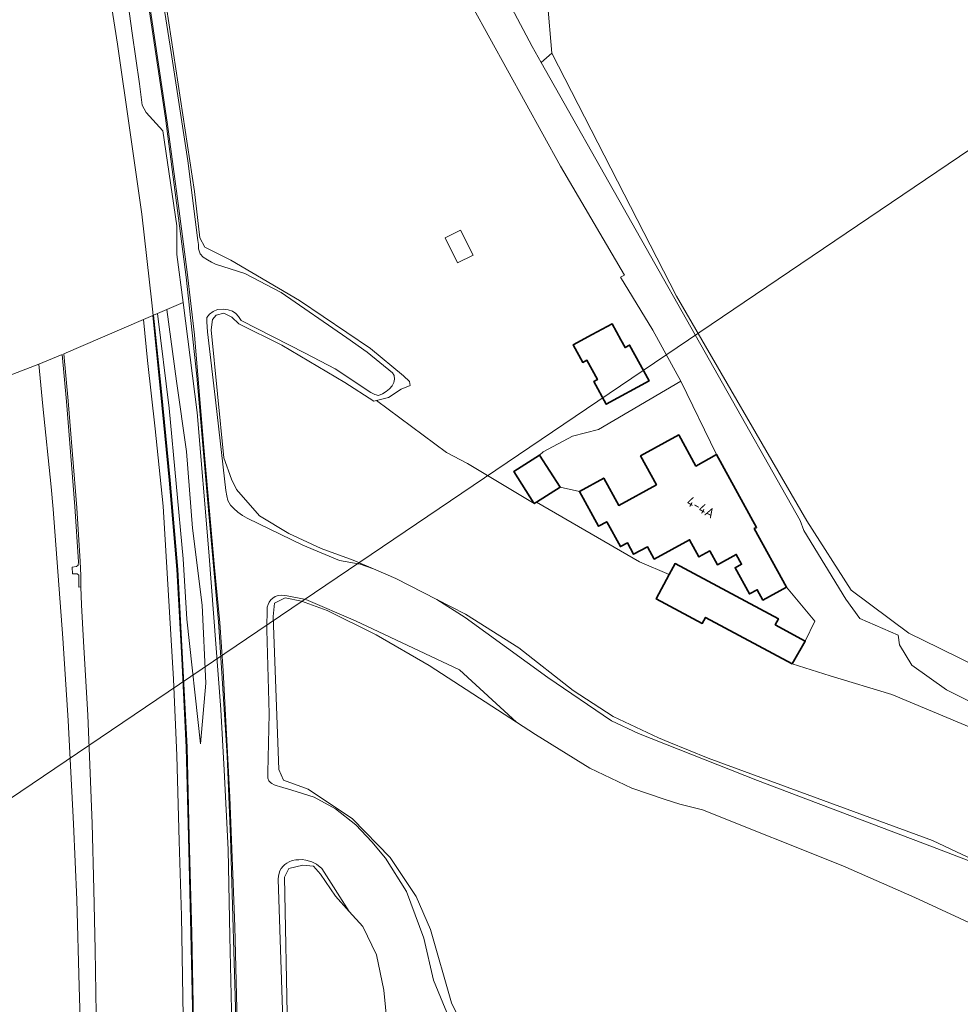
# Model space of a CAD drawing. Header units: metres. Extents: x 140853 to 145288, y 474558 to 480269.
# Tile 86 of 256: x 141107 to 141276, y 477505 to 477681. Entities that reach past the tile are written whole.
import ezdxf
from ezdxf.enums import TextEntityAlignment as Align

# ---------------------------------------------------------------- set-up
doc = ezdxf.new("R2010")
doc.units = ezdxf.units.M
doc.header["$MEASUREMENT"] = 0
for name, color, linetype, lineweight in [('B-WE-GR-BOS_GEMENGD-G', 40, 'Continuous', 13), ('B-WE-GR-BOS_LOOF-G', 40, 'Continuous', 13), ('B-WE-GR-GRAS-G', 60, 'Continuous', 13), ('B-WE-GR-GRAS_KRUIDENRIJK-G', 80, 'Continuous', 18), ('B-WE-GR-GROENVOORZIENING-G', 80, 'Continuous', 18), ('B-WE-GW-WATERGANG_INSTEEK-G', 90, 'Continuous', 18), ('B-WE-IE-TERREINAFSCHEIDING_KUNSTMATIG_MUUR-G', 90, 'IE-TERREINAFSCHEIDING-KUNSTMATIG-DICHT', 18), ('B-WE-KW-KUNSTWERK_GELUIDSWERING_SCHERM-G', 170, 'Continuous', 18), ('B-WE-OG-BEBOUWING-G', 7, 'Continuous', 35), ('B-WE-OG-BEBOUWING_HUISNUMMER-T18', 10, 'Continuous', 18), ('B-WE-OG-HULPLIJN-G', 50, 'Continuous', 18), ('B-WE-OG-TERREIN_ERF-G', 7, 'Continuous', 18), ('B-WE-OG-WATER-G', 130, 'Continuous', 18), ('B-WE-VH-ONVERHARD-G', 252, 'Continuous', 18), ('B-WE-VH-VERHARDING_GESLOTEN-G', 7, 'Continuous', 18), ('B-WE-VH-VERHARDING_OPEN-G', 252, 'Continuous', 18)]:
    doc.layers.add(name, color=color, linetype=linetype, lineweight=lineweight)
doc.styles.add('NLCS-ISO', font='txt')
doc.linetypes.add('IE-TERREINAFSCHEIDING-KUNSTMATIG-DICHT', pattern='A,8,-1,[82,NLCS.shx,S=0.75,R=90,X=0,Y=0],-1', length=10)

msp = doc.modelspace()

# ---------------------------------------------------------------- linework, layer by layer
at = {"layer": 'B-WE-GR-BOS_GEMENGD-G', "ltscale": 0.2, "flags": 128}
msp.add_lwpolyline([(141282.394, 477552.312), (141263.408, 477560.231), (141252.354, 477563.631), (141245.529, 477565.774), (141229.975, 477574.094), (141229.387, 477572.994), (141221.116, 477577.411), (141223.462, 477581.804), (141218.132, 477584.076), (141199.642, 477594.735), (141199.256, 477594.489), (141187.277, 477601.677), (141183.498, 477603.666), (141170.919, 477612.979), (141170.481, 477612.872), (141165.247, 477616.225), (141153.926, 477622.92), (141146.239, 477626.761), (141144.956, 477627.958), (141143.52, 477628.622), (141142.16, 477628.282), (141141.524, 477627.496), (141141.268, 477625.654), (141143.54, 477602.68), (141144.92, 477598.851), (141145.842, 477597.04), (141149.95, 477592.274), (141155.208, 477589.156), (141161.006, 477586.448), (141166.775, 477584.348), (141170.404, 477582.786), (141174.413, 477581.059), (141181.74, 477577.295), (141186.901, 477574.643), (141196.469, 477568.626), (141206.239, 477560.98), (141213.419, 477556.313), (141221.529, 477552.466), (141223.39, 477551.708), (141230.43, 477548.84), (141270.673, 477534.053), (141289.72, 477525.084)], dxfattribs=at)
at = {"layer": 'B-WE-GR-BOS_LOOF-G', "ltscale": 0.2, "flags": 128}
for points in [[(141279.555, 477518.308), (141267.503, 477523.878), (141254.613, 477529.528), (141229.449, 477539.563), (141225.34, 477540.573), (141222.577, 477541.503), (141216.73, 477543.47), (141209.24, 477547.028), (141199.471, 477553.095), (141196.08, 477555.29), (141180.363, 477565.468), (141170.866, 477570.966), (141162.077, 477575.313), (141157.498, 477577.013), (141154.529, 477577.573), (141152.64, 477576.643), (141152.4, 477574.245), (141153.402, 477546.799), (141154.232, 477544.92), (141158.661, 477543.301), (141166.66, 477537.984), (141173.368, 477531.007), (141178.067, 477524.061), (141180.597, 477518.114), (141184.387, 477504.931), (141186.766, 477500.012)], [(141172.859, 477501.143), (141172.23, 477507.25), (141170.94, 477513.547), (141168.511, 477518.632), (141166.042, 477521.371), (141163.572, 477524.11), (141160.902, 477528.01), (141159.622, 477529.459), (141157.693, 477529.629), (141155.233, 477529.079), (141154.423, 477527.52), (141154.985, 477500)]]:
    msp.add_lwpolyline(points, dxfattribs=at)
at = {"layer": 'B-WE-GR-GRAS-G', "ltscale": 0.2, "flags": 128}
msp.add_lwpolyline([(141278.56, 477770.507), (141270.979, 477761.974), (141265.075, 477755.694), (141255.852, 477745.766), (141246.726, 477735.809), (141234.781, 477722.895), (141221.452, 477708.204), (141212.742, 477698.952), (141209.233, 477695.665), (141206.77, 477694.289), (141204.375, 477691.79), (141201.597, 477684.381), (141202.391, 477675.253), (141224.748, 477631.729), (141248.164, 477591.38), (141256.101, 477578.945), (141266.42, 477571.272), (141271.925, 477568.562), (141292.217, 477558.572)], dxfattribs=at)
msp.add_lwpolyline([(141133.325, 477629.304), (141131.62, 477628.574), (141133.756, 477611.623), (141136.246, 477584.585), (141136.907, 477573.761), (141139.383, 477551.441), (141140.327, 477562.265), (141139.654, 477576.3), (141137.939, 477590.116), (141136.831, 477603.847), (141135.078, 477616.463), (141133.325, 477629.304)], close=True, dxfattribs=at)
at = {"layer": 'B-WE-GR-GRAS_KRUIDENRIJK-G', "ltscale": 0.2, "flags": 128}
for points in [[(141145.737, 477500), (141144.766, 477534.666), (141144.117, 477549.263), (141142.573, 477573.346), (141140.627, 477595.353), (141138.681, 477617.361), (141136.799, 477635.123), (141133.079, 477663.618), (141127.588, 477700.271)], [(141126.073, 477686.283), (141127.076, 477678.885), (141128.398, 477669.769), (141128.883, 477665.961), (141129.587, 477664.638), (141132.621, 477661.378), (141135.1, 477644.313), (141135.126, 477639.153), (141136.228, 477630.549), (141138.753, 477610.825), (141140.876, 477585.877), (141143.011, 477557.551), (141143.582, 477546.717), (141144.323, 477532.47), (141144.61, 477516.847), (141145.368, 477485.302)]]:
    msp.add_lwpolyline(points, dxfattribs=at)
msp.add_lwpolyline([(141202.391, 477675.253), (141200.48, 477673.634), (141246.934, 477591.459), (141247.593, 477589.681), (141255.164, 477577.35), (141257.645, 477573.913), (141264.562, 477570.894), (141264.743, 477569.144), (141266.993, 477565.527), (141273.229, 477561.068), (141297.044, 477549.26), (141331.607, 477531.289), (141338.184, 477527.608), (141338.519, 477538.067), (141334.682, 477535.95), (141292.217, 477558.572), (141271.925, 477568.562), (141266.42, 477571.272), (141256.101, 477578.945), (141248.164, 477591.38), (141224.748, 477631.729), (141202.391, 477675.253)], close=True, dxfattribs=at)
at = {"layer": 'B-WE-GR-GROENVOORZIENING-G', "ltscale": 0.2, "flags": 128}
for points in [[(141145.368, 477485.302), (141144.61, 477516.847), (141144.323, 477532.47), (141143.582, 477546.717), (141143.011, 477557.551), (141140.876, 477585.877), (141138.753, 477610.825), (141136.228, 477630.549), (141133.325, 477629.304), (141135.078, 477616.463), (141136.831, 477603.847), (141137.939, 477590.116), (141139.654, 477576.3), (141140.327, 477562.265), (141139.383, 477551.441), (141136.907, 477573.761), (141136.246, 477584.585), (141133.756, 477611.623), (141131.62, 477628.574), (141130.942, 477628.283), (141132.362, 477614.604), (141133.9, 477598.713), (141135.282, 477582.678), (141136.146, 477566.708), (141136.956, 477550.786), (141137.346, 477534.745), (141137.79, 477517.504), (141138.114, 477501.468)], [(141137.964, 477501.465), (141137.64, 477517.501), (141137.195, 477534.742), (141136.806, 477550.78), (141135.996, 477566.7), (141135.133, 477582.668), (141133.751, 477598.7), (141132.213, 477614.589), (141130.798, 477628.221), (141129.148, 477627.514), (141129.148, 477627.514), (141129.87, 477620.14), (141131.22, 477607.89), (141132.68, 477594.04), (141134.54, 477562.99), (141135.12, 477549.31), (141135.55, 477533.97), (141135.95, 477520.55), (141136.27, 477502.42)], [(141120.65, 477502.97), (141120.458, 477514.459), (141120.203, 477525.287), (141119.932, 477537.117), (141119.568, 477546.138), (141119.142, 477556.556), (141118.36, 477569.79), (141117.99, 477576.35), (141117.89, 477579.57), (141117.555, 477579.528), (141117.549, 477581.669), (141117.222, 477581.912), (141116.39, 477581.89), (141116.33, 477583.07), (141117.09, 477583.206), (141117.44, 477583.456), (141117.452, 477584.057), (141116.786, 477593.969), (141115.317, 477612.836), (141114.541, 477621.251), (141110.382, 477619.502), (141111.05, 477611.99), (141112.58, 477597.53), (141112.95, 477593.52), (141114.64, 477570.39), (141115.62, 477555.61), (141116.56, 477537.05), (141117.17, 477523.45), (141117.62, 477507.91), (141117.81, 477500.04)]]:
    msp.add_lwpolyline(points, dxfattribs=at)
at = {"layer": 'B-WE-GW-WATERGANG_INSTEEK-G', "ltscale": 0.2, "flags": 128}
for points in [[(141129.767, 477702.585), (141134.117, 477675.381), (141137.084, 477655.985), (141138.911, 477641.69), (141138.98, 477640.961), (141139.014, 477640.163), (141139.326, 477639.295), (141139.811, 477638.705), (141140.609, 477638.219), (141141.337, 477637.802), (141142.065, 477637.42), (141147.319, 477635.758), (141153.847, 477632.377), (141165.597, 477624.23), (141169.265, 477621.663), (141173.806, 477617.976), (141174.117, 477617.47), (141174.192, 477616.827), (141174.063, 477616.214), (141173.73, 477615.634), (141173.256, 477615.085), (141172.686, 477614.604), (141172.012, 477614.189), (141171.303, 477613.876), (141170.63, 477614.071), (141169.947, 477614.437), (141163.523, 477618.678), (141158.166, 477621.466), (141146.644, 477627.332), (141146.187, 477628.04), (141145.704, 477628.563), (141145.111, 477629.005), (141144.319, 477629.268), (141143.473, 477629.37), (141142.422, 477629.325), (141141.607, 477628.953), (141140.981, 477628.467), (141140.502, 477627.888), (141140.496, 477627.11), (141140.618, 477625.297), (141142.12, 477612.561), (141143.927, 477596.843), (141144.073, 477595.895), (141144.252, 477595.083), (141144.737, 477594.207), (141145.354, 477593.603), (141146.074, 477592.967), (141146.894, 477592.366), (141147.748, 477591.867), (141157.707, 477587.062), (141164.284, 477584.321), (141168.023, 477583.618), (141170.404, 477582.786), (141166.775, 477584.348), (141161.006, 477586.448), (141155.208, 477589.156), (141149.95, 477592.274), (141145.842, 477597.04), (141144.92, 477598.851), (141143.54, 477602.68), (141141.268, 477625.654), (141141.524, 477627.496), (141142.16, 477628.282), (141143.52, 477628.622), (141144.956, 477627.958), (141146.239, 477626.761), (141153.926, 477622.92), (141165.247, 477616.225), (141170.481, 477612.872), (141170.919, 477612.979), (141173.1, 477613.514), (141175.351, 477615.047), (141176.991, 477615.665), (141176.839, 477616.403), (141175.81, 477617.409), (141169.864, 477622.288), (141157.134, 477630.904), (141144.819, 477638.136), (141140.145, 477640.491), (141139.22, 477642.137), (141138.258, 477650.445), (141133.257, 477683.458)], [(141127.588, 477700.271), (141133.079, 477663.618), (141136.799, 477635.123), (141138.681, 477617.361), (141140.627, 477595.353), (141142.573, 477573.346), (141144.117, 477549.263), (141144.766, 477534.666), (141145.737, 477500)], [(141145.975, 477498.994), (141145.504, 477518.679), (141144.642, 477541.828), (141143.406, 477564.517), (141142.839, 477573.108), (141141.866, 477583.042), (141139.984, 477604.542), (141138.275, 477624.758), (141136.949, 477635.997), (141135.481, 477647.445), (141133.438, 477662.517), (141130.243, 477683.683)], [(141186.766, 477500.012), (141184.387, 477504.931), (141180.597, 477518.114), (141178.067, 477524.061), (141173.368, 477531.007), (141166.66, 477537.984), (141158.661, 477543.301), (141154.232, 477544.92), (141153.402, 477546.799), (141152.4, 477574.245), (141152.64, 477576.643), (141154.529, 477577.573), (141157.498, 477577.013), (141162.077, 477575.313), (141170.866, 477570.966), (141180.363, 477565.468), (141196.08, 477555.29), (141196.08, 477555.29), (141185.839, 477564.664), (141167.152, 477573.446), (141158.259, 477577.288), (141154.901, 477577.945), (141154.378, 477578.004), (141153.84, 477578.063), (141153.318, 477578.025), (141152.782, 477577.823), (141152.345, 477577.557), (141151.99, 477577.259), (141151.701, 477576.832), (141151.51, 477576.422), (141151.352, 477575.948), (141151.285, 477571.887), (141151.701, 477556.791), (141151.413, 477546.286), (141151.451, 477545.765), (141151.441, 477545.227), (141151.593, 477544.771), (141151.922, 477544.498), (141152.185, 477544.289), (141152.579, 477544.065), (141153.087, 477543.908), (141153.529, 477543.766), (141155.77, 477543.091), (141159.731, 477541.864), (141163.605, 477539.784), (141167.251, 477536.867), (141170.127, 477533.861), (141172.576, 477530.93), (141176.327, 477524.932), (141179.456, 477516.585), (141181.184, 477509.036), (141185.251, 477499.133)], [(141289.72, 477525.084), (141270.673, 477534.053), (141230.43, 477548.84), (141223.39, 477551.708), (141221.529, 477552.466), (141213.419, 477556.313), (141206.239, 477560.98), (141196.469, 477568.626), (141186.901, 477574.643), (141181.74, 477577.295), (141181.74, 477577.295), (141186.855, 477574.097), (141201.705, 477563.285), (141213.123, 477555.547), (141217.946, 477553.259), (141239.278, 477544.863), (141270.703, 477532.917), (141277.86, 477530.173)], [(141154.985, 477500), (141154.423, 477527.52), (141155.233, 477529.079), (141157.693, 477529.629), (141159.622, 477529.459), (141160.902, 477528.01), (141163.572, 477524.11), (141166.042, 477521.371), (141166.042, 477521.371), (141161.158, 477529.036), (141160.174, 477529.815), (141159.336, 477530.273), (141158.274, 477530.556), (141157.577, 477530.678), (141157.014, 477530.604), (141156.48, 477530.636), (141155.829, 477530.51), (141155.269, 477530.244), (141154.866, 477530.028), (141154.5, 477529.742), (141154.168, 477529.456), (141153.856, 477529.065), (141153.614, 477528.657), (141153.478, 477528.233), (141153.35, 477527.673), (141153.293, 477527.147), (141154.209, 477500.06)]]:
    msp.add_lwpolyline(points, dxfattribs=at)
at = {"layer": 'B-WE-IE-TERREINAFSCHEIDING_KUNSTMATIG_MUUR-G', "ltscale": 0.2, "flags": 128}
msp.add_lwpolyline([(141142.489, 477392.342), (141142.372, 477396.892), (141142.241, 477401.954), (141141.465, 477411.68), (141141.311, 477421.497), (141140.709, 477431.822), (141140.073, 477441.834), (141139.434, 477451.863), (141138.696, 477466.92), (141138.396, 477486.825), (141138.114, 477501.468), (141137.79, 477517.504), (141137.346, 477534.745), (141136.956, 477550.786), (141136.146, 477566.708), (141135.282, 477582.678), (141133.9, 477598.713), (141132.362, 477614.604), (141130.942, 477628.283), (141130.798, 477628.221), (141132.213, 477614.589), (141133.751, 477598.7), (141135.133, 477582.668), (141135.996, 477566.7), (141136.806, 477550.78), (141137.195, 477534.742), (141137.64, 477517.501), (141137.964, 477501.465), (141138.246, 477486.823), (141138.546, 477466.915), (141139.285, 477451.854), (141139.923, 477441.824), (141140.559, 477431.813), (141141.162, 477421.481), (141141.316, 477411.66), (141142.091, 477401.946), (141142.222, 477396.889), (141142.339, 477392.346), (141142.344, 477392.151), (141142.347, 477392.024), (141142.497, 477392.027), (141142.494, 477392.148), (141142.489, 477392.342)], close=True, dxfattribs=at)
at = {"layer": 'B-WE-KW-KUNSTWERK_GELUIDSWERING_SCHERM-G', "ltscale": 0.2, "flags": 128}
msp.add_lwpolyline([(141138.039, 477501.466), (141137.715, 477517.502), (141137.27, 477534.743), (141136.881, 477550.783), (141136.071, 477566.704), (141135.207, 477582.673), (141133.826, 477598.707), (141132.287, 477614.596), (141130.634, 477630.526), (141128.842, 477646.412), (141126.732, 477661.043), (141124.483, 477676.883), (141122.204, 477691.44)], dxfattribs=at)
at = {"layer": 'B-WE-OG-BEBOUWING-G', "ltscale": 0.2, "flags": 128}
for points in [[(141214.773, 477623.878), (141213.205, 477626.76), (141209.609, 477624.803), (141206.221, 477622.959), (141207.934, 477619.811), (141208.679, 477620.217), (141210.563, 477616.755), (141209.934, 477616.412), (141212.167, 477612.309), (141219.847, 477616.489), (141216.344, 477622.926), (141215.532, 477622.484), (141214.773, 477623.878)], [(141238.716, 477590.004), (141239.123, 477590.227), (141231.954, 477603.274), (141228.239, 477601.233), (141225.175, 477606.808), (141218.331, 477603.047), (141221.165, 477597.889), (141214.408, 477594.175), (141211.715, 477599.076), (141207.357, 477596.681), (141210.783, 477590.447), (141212.249, 477591.253), (141214.704, 477586.785), (141215.947, 477587.469), (141217.074, 477585.417), (141219.541, 477586.773), (141220.772, 477584.534), (141227.102, 477588.013), (141228.787, 477584.946), (141230.735, 477586.017), (141232.104, 477583.526), (141235.48, 477585.381), (141236.44, 477583.635), (141235.273, 477582.994), (141237.856, 477578.293), (141239.247, 477579.057), (141240.265, 477577.205), (141244.477, 477579.52), (141238.716, 477590.004)], [(141200.197, 477603.181), (141195.587, 477600.238), (141199.195, 477594.585), (141199.256, 477594.489), (141199.642, 477594.735), (141203.866, 477597.432), (141200.197, 477603.181)], [(141242.457, 477572.739), (141243.042, 477573.836), (141224.495, 477583.739), (141223.462, 477581.804), (141221.116, 477577.411), (141229.387, 477572.994), (141229.975, 477574.094), (141245.529, 477565.774), (141247.871, 477569.848), (141242.457, 477572.739)]]:
    msp.add_lwpolyline(points, close=True, dxfattribs=at)
at = {"layer": 'B-WE-OG-HULPLIJN-G'}
msp.add_lwpolyline([(141484.938, 478467.493), (142922.898, 478740.923), (143043.789, 479141.528), (143928.198, 479351.369), (144042.725, 479840.999), (144698.079, 479872.794), (144672.627, 478988.916), (144742.617, 478639.181), (145060.75, 478225.858), (145035.298, 477659.922), (145054.388, 476896.862), (144768.066, 476833.275), (144755.342, 477825.251), (143616.428, 477755.303), (142541.14, 475313.514), (141510.39, 476108.367), (141014.104, 476776.044), (140988.652, 477462.798), (141421.313, 477755.303), (141484.938, 478467.493)], close=True, dxfattribs=at)
at = {"layer": 'B-WE-OG-TERREIN_ERF-G', "ltscale": 0.2, "flags": 128}
msp.add_lwpolyline([(141133.257, 477683.458), (141138.258, 477650.445), (141139.22, 477642.137), (141140.145, 477640.491), (141144.819, 477638.136), (141157.134, 477630.904), (141169.864, 477622.288), (141175.81, 477617.409), (141176.839, 477616.403), (141176.991, 477615.665), (141175.351, 477615.047), (141173.1, 477613.514), (141170.919, 477612.979), (141183.498, 477603.666), (141187.277, 477601.677), (141199.256, 477594.489), (141199.195, 477594.585), (141195.587, 477600.238), (141200.197, 477603.181), (141200.853, 477603.755), (141206.131, 477606.592), (141210.769, 477607.772), (141225.533, 477616.454), (141220.534, 477625.608), (141214.724, 477635.082), (141215.414, 477635.481), (141203.946, 477655.03), (141181.79, 477695.231)], dxfattribs=at)
for points in [[(141183.241, 477642.173), (141186.025, 477643.55), (141188.255, 477639.038), (141185.471, 477637.662), (141183.241, 477642.173)], [(141214.773, 477623.878), (141215.532, 477622.484), (141216.344, 477622.926), (141219.847, 477616.489), (141212.167, 477612.309), (141209.934, 477616.412), (141210.563, 477616.755), (141208.679, 477620.217), (141207.934, 477619.811), (141206.221, 477622.959), (141209.609, 477624.803), (141213.205, 477626.76), (141214.773, 477623.878)], [(141207.357, 477596.681), (141203.866, 477597.432), (141199.642, 477594.735), (141218.132, 477584.076), (141223.462, 477581.804), (141224.495, 477583.739), (141243.042, 477573.836), (141242.457, 477572.739), (141247.871, 477569.848), (141249.569, 477573.421), (141244.477, 477579.52), (141240.265, 477577.205), (141239.247, 477579.057), (141237.856, 477578.293), (141235.273, 477582.994), (141236.44, 477583.635), (141235.48, 477585.381), (141232.104, 477583.526), (141230.735, 477586.017), (141228.787, 477584.946), (141227.102, 477588.013), (141220.772, 477584.534), (141219.541, 477586.773), (141217.074, 477585.417), (141215.947, 477587.469), (141214.704, 477586.785), (141212.249, 477591.253), (141210.783, 477590.447), (141207.357, 477596.681)]]:
    msp.add_lwpolyline(points, close=True, dxfattribs=at)
at = {"layer": 'B-WE-OG-WATER-G', "ltscale": 0.2, "flags": 128}
for points in [[(141277.86, 477530.173), (141270.703, 477532.917), (141239.278, 477544.863), (141217.946, 477553.259), (141213.123, 477555.547), (141201.705, 477563.285), (141186.855, 477574.097), (141181.74, 477577.295), (141174.413, 477581.059), (141170.404, 477582.786), (141170.404, 477582.786), (141168.023, 477583.618), (141164.284, 477584.321), (141157.707, 477587.062), (141147.748, 477591.867), (141146.894, 477592.366), (141146.074, 477592.967), (141145.354, 477593.603), (141144.737, 477594.207), (141144.252, 477595.083), (141144.073, 477595.895), (141143.927, 477596.843), (141142.12, 477612.561), (141140.618, 477625.297), (141140.496, 477627.11), (141140.502, 477627.888), (141140.981, 477628.467), (141141.607, 477628.953), (141142.422, 477629.325), (141143.473, 477629.37), (141144.319, 477629.268), (141145.111, 477629.005), (141145.704, 477628.563), (141146.187, 477628.04), (141146.644, 477627.332), (141158.166, 477621.466), (141163.523, 477618.678), (141169.947, 477614.437), (141170.63, 477614.071), (141171.303, 477613.876), (141172.012, 477614.189), (141172.686, 477614.604), (141173.256, 477615.085), (141173.73, 477615.634), (141174.063, 477616.214), (141174.192, 477616.827), (141174.117, 477617.47), (141173.806, 477617.976), (141169.265, 477621.663), (141165.597, 477624.23), (141153.847, 477632.377), (141147.319, 477635.758), (141142.065, 477637.42), (141141.337, 477637.802), (141140.609, 477638.219), (141139.811, 477638.705), (141139.326, 477639.295), (141139.014, 477640.163), (141138.98, 477640.961), (141138.911, 477641.69), (141137.084, 477655.985), (141134.117, 477675.381), (141129.767, 477702.585)], [(141130.243, 477683.683), (141133.438, 477662.517), (141135.481, 477647.445), (141136.949, 477635.997), (141138.275, 477624.758), (141139.984, 477604.542), (141141.866, 477583.042), (141142.839, 477573.108), (141143.406, 477564.517), (141144.642, 477541.828), (141145.504, 477518.679), (141145.975, 477498.994)], [(141185.251, 477499.133), (141181.184, 477509.036), (141179.456, 477516.585), (141176.327, 477524.932), (141172.576, 477530.93), (141170.127, 477533.861), (141167.251, 477536.867), (141163.605, 477539.784), (141159.731, 477541.864), (141155.77, 477543.091), (141153.529, 477543.766), (141153.087, 477543.908), (141152.579, 477544.065), (141152.185, 477544.289), (141151.922, 477544.498), (141151.593, 477544.771), (141151.441, 477545.227), (141151.451, 477545.765), (141151.413, 477546.286), (141151.701, 477556.791), (141151.285, 477571.887), (141151.352, 477575.948), (141151.51, 477576.422), (141151.701, 477576.832), (141151.99, 477577.259), (141152.345, 477577.557), (141152.782, 477577.823), (141153.318, 477578.025), (141153.84, 477578.063), (141154.378, 477578.004), (141154.901, 477577.945), (141158.259, 477577.288), (141167.152, 477573.446), (141185.839, 477564.664), (141196.08, 477555.29), (141199.471, 477553.095), (141209.24, 477547.028), (141216.73, 477543.47), (141222.577, 477541.503), (141225.34, 477540.573), (141229.449, 477539.563), (141254.613, 477529.528), (141267.503, 477523.878), (141279.555, 477518.308)], [(141154.209, 477500.06), (141153.293, 477527.147), (141153.35, 477527.673), (141153.478, 477528.233), (141153.614, 477528.657), (141153.856, 477529.065), (141154.168, 477529.456), (141154.5, 477529.742), (141154.866, 477530.028), (141155.269, 477530.244), (141155.829, 477530.51), (141156.48, 477530.636), (141157.014, 477530.604), (141157.577, 477530.678), (141158.274, 477530.556), (141159.336, 477530.273), (141160.174, 477529.815), (141161.158, 477529.036), (141166.042, 477521.371), (141168.511, 477518.632), (141170.94, 477513.547), (141172.23, 477507.25), (141172.859, 477501.143)]]:
    msp.add_lwpolyline(points, dxfattribs=at)
at = {"layer": 'B-WE-VH-ONVERHARD-G', "ltscale": 0.2, "flags": 128}
for points in [[(141297.044, 477549.26), (141273.229, 477561.068), (141266.993, 477565.527), (141264.743, 477569.144), (141264.562, 477570.894), (141257.645, 477573.913), (141255.164, 477577.35), (141247.593, 477589.681), (141246.934, 477591.459), (141200.48, 477673.634), (141198.856, 477676.507), (141185.128, 477702.506)], [(141181.79, 477695.231), (141203.946, 477655.03), (141215.414, 477635.481), (141214.724, 477635.082), (141220.534, 477625.608), (141225.533, 477616.454), (141231.954, 477603.274), (141239.123, 477590.227), (141238.716, 477590.004), (141244.477, 477579.52), (141249.569, 477573.421), (141247.871, 477569.848), (141245.529, 477565.774), (141252.354, 477563.631), (141263.408, 477560.231), (141282.394, 477552.312)]]:
    msp.add_lwpolyline(points, dxfattribs=at)
at = {"layer": 'B-WE-VH-VERHARDING_GESLOTEN-G', "ltscale": 0.2, "flags": 128}
for points in [[(141136.27, 477502.42), (141135.95, 477520.55), (141135.55, 477533.97), (141135.12, 477549.31), (141134.54, 477562.99), (141132.68, 477594.04), (141131.22, 477607.89), (141129.87, 477620.14), (141129.148, 477627.514), (141114.84, 477621.379), (141115.597, 477612.94), (141116.373, 477603.288), (141117.15, 477593.73), (141117.76, 477584.12), (141117.897, 477581.575), (141117.89, 477579.57), (141117.99, 477576.35), (141118.36, 477569.79), (141119.142, 477556.556), (141119.568, 477546.138), (141119.932, 477537.117), (141120.203, 477525.287), (141120.458, 477514.459), (141120.65, 477502.97)], [(141117.81, 477500.04), (141117.62, 477507.91), (141117.17, 477523.45), (141116.56, 477537.05), (141115.62, 477555.61), (141114.64, 477570.39), (141112.95, 477593.52), (141112.58, 477597.53), (141111.05, 477611.99), (141110.382, 477619.502), (141110.382, 477619.502), (141095.84, 477613.969)]]:
    msp.add_lwpolyline(points, dxfattribs=at)
at = {"layer": 'B-WE-VH-VERHARDING_OPEN-G', "ltscale": 0.2, "flags": 128}
msp.add_lwpolyline([(141231.954, 477603.274), (141225.533, 477616.454), (141210.769, 477607.772), (141206.131, 477606.592), (141200.853, 477603.755), (141200.197, 477603.181), (141203.866, 477597.432), (141207.357, 477596.681), (141211.715, 477599.076), (141214.408, 477594.175), (141221.165, 477597.889), (141218.331, 477603.047), (141225.175, 477606.808), (141228.239, 477601.233), (141231.954, 477603.274)], close=True, dxfattribs=at)

# ---------------------------------------------------------------- texts
at = {"layer": 'B-WE-OG-BEBOUWING_HUISNUMMER-T18', "style": 'NLCS-ISO'}
msp.add_text('4-4A', height=1.8, rotation=330.1, dxfattribs=at).set_placement((141229.126, 477593.832), align=Align.MIDDLE_CENTER)

doc.saveas('drawing.dxf')
